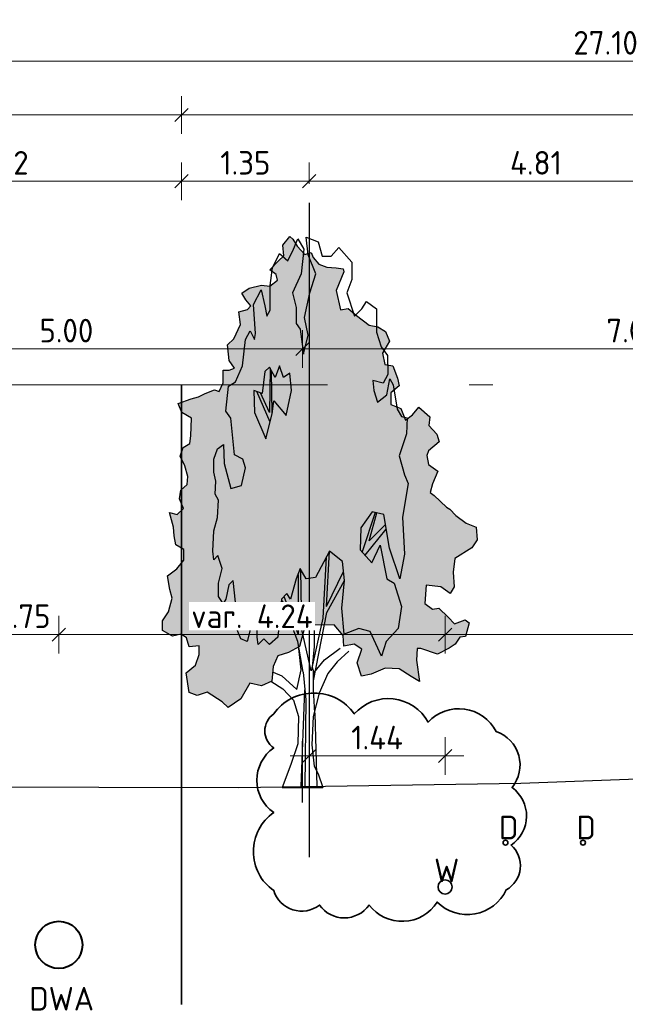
# Model space of a CAD drawing. Header units: metres. Extents: x 149234 to 159511, y 484155 to 486733.
# Tile 90 of 92: x 159424 to 159430, y 484430 to 484440. Entities that reach past the tile are written whole.
import ezdxf

# ---------------------------------------------------------------- set-up
doc = ezdxf.new("R2010")
doc.units = ezdxf.units.M
doc.linetypes.add('AL-NAP_LIJN', pattern=[15.25, 12, -1.5, 0.25, -1.5])
doc.layers.get('0').update_dxf_attribs({"lineweight": 25})
doc.layers.get('Defpoints').update_dxf_attribs({"color": 211, "lineweight": 25})
for name, color, linetype, lineweight in [('N-WE-GR-BOOM-1e-A', 90, 'Continuous', 25), ('N-WE-GR-BOOM-1e-SD', 90, 'Continuous', 25), ('N-WE-GR-BOOM-3e-A', 64, 'Continuous', 25), ('N-WE-KG-GRENS_PERCEEL-G', 150, 'KG-PERCEEL', 35), ('rene', 1, 'Continuous', 40), ('X-XX-AL-M', 7, 'Continuous', 18), ('X-XX-AL-NAP-G', 7, 'AL-NAP_LIJN', 18), ('X-XX-AL-PROFIEL-B-G', 7, 'Continuous', 25), ('X-XX-AL-PROFIEL-N-G', 7, 'Continuous', 35)]:
    doc.layers.add(name, color=color, linetype=linetype, lineweight=lineweight)
doc.layers.add('N-WE-GR-BOOM-MEERSTAMMINGE BOOM-SD', color=7, linetype='Continuous', lineweight=30, true_color=0x5f7f00)
doc.layers.add('X-XX-AL-RAAKVLAK-BOOM-KL-Opmerkingen-G', color=7, linetype='Continuous', lineweight=35, true_color=0xff2e2e, transparency=0.5)
doc.styles.add('NLCS-ISO-M100-T25', font='NLCS-ISO.ttf')
doc.styles.get("Standard").update_dxf_attribs({"font": 'NLCS-ISO.ttf'})
doc.linetypes.add('KG-PERCEEL', pattern='A,5.5,-2,["P",Standard,S=1.8,R=0,X=-0.5,Y=-0.9],-2,5.5,-2,[5,NLCS.shx,S=0.75,R=0,X=0,Y=0],-2', length=19)
doc.dimstyles.new('NLCS-M100-T25-SCHRAP-X_L2_H1', dxfattribs={"dimscale": 0.1, "dimtxt": 2.5, "dimasz": 1.4, "dimexe": 2, "dimexo": 2, "dimgap": 0.7, "dimtad": 1, "dimzin": 0, "dimdsep": 46, "dimtxsty": 'NLCS-ISO-M100-T25', "dimblk": 'OBLIQUE', "dimcen": 0, "dimdle": 2, "dimclrd": 256, "dimclre": 256, "dimclrt": 256, "dimadec": 1, "dimazin": 0, "dimtfac": 1, "dimtofl": 0, "dimtmove": 1, "dimatfit": 0, "dimldrblk": 'OBLIQUE', "dimfxl": 2, "dimfxlon": 1, "dimtfill": 1, "dimtfillclr": 254, "dimtolj": 1, "dimtzin": 0, "dimlwd": 18, "dimlwe": 18, "dimarcsym": 0})

# ---------------------------------------------------------------- blocks, each defined once
blk = doc.blocks.new('SGR-BOOM_S01_P_ZIJ-D')
at = {"color": 0, "linetype": 'ByBlock'}
for p, q in [((-0.605, 14.244), (-0.384, 14.515)), ((-0.384, 14.515), (-0.053, 14.244)), ((0.057, 14.554), (0.692, 14.438)), ((0.168, 14.09), (0.057, 14.554)), ((0.692, 14.438), (0.913, 14.051)), ((-1.709, 13.742), (-1.35, 14.128)), ((-1.35, 14.128), (-0.909, 13.935)), ((-0.909, 13.935), (-0.605, 14.244)), ((-0.053, 14.244), (-0.191, 13.587)), ((0.582, 13.587), (0.168, 14.09)), ((1.382, 14.051), (1.796, 14.283)), ((1.796, 14.283), (2.486, 13.896)), ((0.913, 14.051), (1.382, 14.051)), ((2.486, 13.896), (2.486, 13.432)), ((-1.847, 13.278), (-1.709, 13.742)), ((-0.191, 13.587), (-0.66, 13.084)), ((0.251, 13.084), (0.582, 13.587)), ((2.486, 13.432), (2.21, 13.084)), ((-2.73, 12.775), (-2.316, 13.162)), ((-2.316, 13.162), (-2.123, 12.736)), ((-1.847, 12.62), (-1.847, 13.278)), ((-0.66, 13.084), (-0.467, 12.698)), ((-0.025, 12.427), (0.251, 13.084)), ((2.21, 13.084), (2.624, 12.466)), ((3.011, 12.659), (3.259, 12.852)), ((3.259, 12.852), (3.783, 12.659)), ((-2.62, 12.002), (-2.73, 12.775)), ((-2.123, 12.736), (-2.013, 12.466)), ((-2.013, 12.466), (-1.847, 12.62)), ((-0.467, 12.698), (-0.467, 12.272)), ((2.624, 12.466), (3.011, 12.659)), ((3.783, 12.659), (3.783, 12.04)), ((-0.467, 12.272), (-0.246, 12.118)), ((0.168, 11.963), (-0.025, 12.427)), ((-3.144, 11.847), (-2.896, 12.079)), ((-2.896, 12.079), (-2.675, 11.847)), ((-2.675, 11.847), (-2.62, 12.002)), ((-0.246, 12.118), (-0.081, 11.46)), ((3.783, 12.04), (4.032, 11.654)), ((-3.31, 11.151), (-3.144, 11.847)), ((-0.081, 11.46), (0.168, 11.963)), ((4.032, 11.654), (4.363, 11.422)), ((4.363, 11.422), (4.391, 10.919)), ((-3.669, 10.725), (-3.31, 11.151)), ((-2.123, 10.996), (-2.261, 10.416)), ((-1.875, 11.112), (-2.123, 10.996)), ((-1.571, 10.841), (-1.875, 11.112)), ((-1.844, 11.085), (-1.875, 9.913)), ((-1.731, 9.898), (-1.764, 10.996)), ((-1.35, 11.151), (-1.571, 10.841)), ((-1.129, 10.841), (-1.35, 11.151)), ((-0.798, 10.957), (-1.129, 10.841)), ((-0.715, 10.493), (-0.798, 10.957)), ((-4.055, 10.609), (-3.669, 10.725)), ((3.59, 10.764), (3.645, 10.493)), ((4.142, 10.687), (3.59, 10.764)), ((4.391, 10.919), (4.142, 10.687)), ((4.335, 10.377), (4.501, 10.803)), ((4.501, 10.803), (4.667, 10.648)), ((-4.193, 9.952), (-4.055, 10.609)), ((-2.703, 10.493), (-2.675, 9.913)), ((-2.261, 10.416), (-2.703, 10.493)), ((-1.848, 9.655), (-2.554, 10.467)), ((-0.991, 9.836), (-0.715, 10.493)), ((3.645, 10.493), (3.839, 10.184)), ((4.667, 10.648), (4.883, 10.004)), ((-1.875, 9.913), (-2.36, 10.433)), ((-1.737, 9.875), (-1.654, 10.223)), ((-1.654, 10.223), (-0.991, 9.836)), ((3.839, 10.184), (4.335, 10.377)), ((-3.917, 9.759), (-4.193, 9.952)), ((-2.675, 9.913), (-2.068, 9.217)), ((4.883, 10.004), (5.104, 9.811)), ((-3.724, 8.792), (-3.917, 9.759)), ((-2.068, 9.217), (-1.737, 9.875)), ((5.104, 9.811), (5.407, 9.772)), ((5.407, 9.772), (5.38, 9.347)), ((5.38, 9.347), (4.993, 8.767)), ((-4.828, 8.676), (-4.635, 8.947)), ((-4.635, 8.947), (-4.304, 9.063)), ((-4.304, 9.063), (-4.276, 8.56)), ((-4.828, 8.328), (-4.828, 8.676)), ((-3.282, 8.676), (-3.724, 8.792)), ((-3.144, 8.444), (-3.282, 8.676)), ((4.993, 8.767), (5.269, 8.264)), ((-4.276, 8.56), (-3.917, 7.903)), ((-3.365, 7.98), (-3.144, 8.444)), ((-4.718, 8.096), (-4.828, 8.328)), ((-4.745, 7.748), (-4.718, 8.096)), ((5.269, 8.264), (5.462, 8.032)), ((-3.917, 7.903), (-3.365, 7.98)), ((5.462, 8.032), (5.157, 7.141)), ((-4.58, 7.593), (-4.745, 7.748)), ((-4.635, 7.129), (-4.58, 7.593)), ((-4.828, 6.781), (-4.635, 7.129)), ((3.563, 7.284), (2.955, 6.858)), ((3.713, 7.265), (3.025, 6.223)), ((3.397, 6.51), (3.81, 7.252)), ((4.17, 7.206), (3.563, 7.284)), ((4.473, 6.317), (4.17, 7.206)), ((5.157, 7.141), (5.274, 6.162)), ((2.955, 6.858), (2.928, 6.278)), ((3.184, 6.131), (4.308, 6.82)), ((3.397, 6.51), (4.26, 6.943)), ((-4.883, 6.24), (-4.828, 6.781)), ((2.928, 6.278), (3.535, 5.93)), ((3.535, 5.93), (3.977, 6.394)), ((3.977, 6.394), (4.335, 5.505)), ((5.025, 5.505), (4.473, 6.317)), ((-4.828, 6.008), (-4.883, 6.24)), ((-4.607, 6.124), (-4.828, 6.008)), ((-4.386, 5.776), (-4.607, 6.124)), ((1.299, 6.24), (0.554, 5.544)), ((1.124, 6.076), (0.941, 4.461)), ((1.134, 4.77), (1.299, 6.24)), ((1.989, 5.969), (1.299, 6.24)), ((5.274, 6.162), (5.025, 5.505)), ((-4.58, 5.389), (-4.386, 5.776)), ((-0.246, 5.776), (-0.467, 5.505)), ((0.057, 5.505), (-0.246, 5.776)), ((2.1, 5.466), (1.989, 5.969)), ((-0.467, 5.505), (-0.771, 4.964)), ((-0.357, 5.621), (-0.357, 4.036)), ((-0.163, 4.152), (-0.219, 5.737)), ((0.554, 5.544), (0.057, 5.505)), ((1.134, 4.77), (2.045, 5.698)), ((4.335, 5.505), (4.722, 5.389)), ((-4.58, 5.041), (-4.58, 5.389)), ((-4.028, 5.35), (-4.193, 4.964)), ((-3.807, 5.466), (-4.028, 5.35)), ((-3.669, 4.886), (-3.807, 5.466)), ((1.161, 4.616), (2.1, 5.466)), ((1.962, 4.732), (2.1, 5.466)), ((4.722, 5.389), (5.108, 4.77)), ((-4.331, 4.848), (-4.58, 5.041)), ((-4.193, 4.964), (-4.331, 4.848)), ((-1.24, 4.964), (-1.433, 3.958)), ((-0.964, 5.118), (-1.24, 4.964)), ((-0.357, 4.036), (-1.102, 5.041)), ((-0.771, 4.964), (-0.964, 5.118)), ((-3.972, 4.616), (-3.669, 4.886)), ((-0.384, 3.842), (-1.185, 4.925)), ((2.072, 4.036), (1.962, 4.732)), ((5.108, 4.77), (4.943, 4.19)), ((-3.807, 4.152), (-3.972, 4.616)), ((-2.509, 4.461), (-2.896, 4.152)), ((-2.537, 3.958), (-2.509, 4.461)), ((0.941, 4.461), (0.333, 3.069)), ((0.454, 2.801), (1.161, 4.616)), ((2.845, 4.19), (2.072, 4.036)), ((3.452, 4.113), (2.845, 4.19)), ((4.943, 4.19), (4.308, 3.842)), ((-3.586, 4.152), (-3.807, 4.152)), ((-3.393, 3.92), (-3.586, 4.152)), ((-3.062, 3.842), (-3.393, 3.92)), ((-2.896, 4.152), (-3.062, 3.842)), ((-2.482, 3.765), (-2.537, 3.958)), ((-2.178, 3.92), (-2.482, 3.765)), ((-1.875, 3.765), (-2.178, 3.92)), ((-1.433, 3.958), (-1.875, 3.765)), ((0.333, 3.069), (-0.163, 4.152)), ((4.059, 3.455), (3.452, 4.113)), ((-0.095, 3.034), (-0.384, 3.842)), ((4.308, 3.842), (4.059, 3.455)), ((-0.095, 3.034), (0.056, 2.304)), ((0.459, 2.586), (0.446, 3.078)), ((-0.2, 0), (0.002, 2.564)), ((0.522, 1.947), (0.459, 2.586)), ((0.056, 2.304), (0, 0)), ((0.522, 1.947), (0.635, 0))]:
    blk.add_line(p, q, dxfattribs=at)
blk.add_line((-0.2, 0), (0.635, 0))
blk = doc.blocks.new('_Oblique')
at = {"color": 0, "linetype": 'ByBlock', "lineweight": -2}
blk.add_line((-0.5, -0.5), (0.5, 0.5), dxfattribs=at)
blk = doc.blocks.new('*D248')
at = {"layer": 'Defpoints', "color": 0, "transparency": 16777216}
for p in [(159425.484, 484439.417), (159416.424, 484436.559), (159425.484, 484436.559)]:
    blk.add_point(p, dxfattribs=at)
at = {"layer": 'X-XX-AL-M', "linetype": 'Continuous', "lineweight": 18, "transparency": 16777216}
for p, q in [((159416.424, 484439.217), (159416.424, 484439.617)), ((159425.484, 484439.217), (159425.484, 484439.617)), ((159416.224, 484439.417), (159425.684, 484439.417))]:
    blk.add_line(p, q, dxfattribs=at)
at = {"layer": 'X-XX-AL-M', "lineweight": 18, "transparency": 16777216, "xscale": 0.14, "yscale": 0.14, "zscale": 0.14, "rotation": 180}
blk.add_blockref('_Oblique', (159416.424, 484439.417), dxfattribs=at)
at = {"layer": 'X-XX-AL-M', "lineweight": 18, "transparency": 16777216, "xscale": 0.14, "yscale": 0.14, "zscale": 0.14}
blk.add_blockref('_Oblique', (159425.484, 484439.417), dxfattribs=at)
at = {"layer": 'X-XX-AL-M', "transparency": 16777216, "insert": (159420.954, 484439.637), "char_height": 0.25, "attachment_point": 5, "style": 'NLCS-ISO-M100-T25', "bg_fill": 3, "box_fill_scale": 1.1, "bg_fill_color": 256, "bg_fill_true_color": 13158600, "bg_fill_transparency": 0}
blk.add_mtext('\\A1;var. 9.06 (Gemeente Almere)', dxfattribs=at)
blk = doc.blocks.new('*D249')
at = {"layer": 'Defpoints', "color": 0, "transparency": 16777216}
for p in [(159443.524, 484439.417), (159425.484, 484436.559), (159443.524, 484436.559)]:
    blk.add_point(p, dxfattribs=at)
at = {"layer": 'X-XX-AL-M', "linetype": 'Continuous', "lineweight": 18, "transparency": 16777216}
for p, q in [((159425.484, 484439.217), (159425.484, 484439.617)), ((159443.524, 484439.217), (159443.524, 484439.617)), ((159425.284, 484439.417), (159443.724, 484439.417))]:
    blk.add_line(p, q, dxfattribs=at)
at = {"layer": 'X-XX-AL-M', "lineweight": 18, "transparency": 16777216, "xscale": 0.14, "yscale": 0.14, "zscale": 0.14, "rotation": 180}
blk.add_blockref('_Oblique', (159425.484, 484439.417), dxfattribs=at)
at = {"layer": 'X-XX-AL-M', "lineweight": 18, "transparency": 16777216, "xscale": 0.14, "yscale": 0.14, "zscale": 0.14}
blk.add_blockref('_Oblique', (159443.524, 484439.417), dxfattribs=at)
at = {"layer": 'X-XX-AL-M', "transparency": 16777216, "insert": (159434.504, 484439.637), "char_height": 0.25, "attachment_point": 5, "style": 'NLCS-ISO-M100-T25', "bg_fill": 3, "box_fill_scale": 1.1, "bg_fill_color": 256, "bg_fill_true_color": 13158600, "bg_fill_transparency": 0}
blk.add_mtext('\\A1;var. 18.04 (RVB)', dxfattribs=at)
blk = doc.blocks.new('*D251')
at = {"layer": 'Defpoints', "color": 0, "transparency": 16777216}
for p in [(159425.484, 484438.715), (159421.664, 484438.486), (159425.484, 484436.559)]:
    blk.add_point(p, dxfattribs=at)
at = {"layer": 'X-XX-AL-M', "linetype": 'Continuous', "lineweight": 18, "transparency": 16777216}
for p, q in [((159421.664, 484438.686), (159421.664, 484438.915)), ((159425.484, 484438.515), (159425.484, 484438.915)), ((159421.464, 484438.715), (159425.684, 484438.715))]:
    blk.add_line(p, q, dxfattribs=at)
at = {"layer": 'X-XX-AL-M', "lineweight": 18, "transparency": 16777216, "xscale": 0.14, "yscale": 0.14, "zscale": 0.14, "rotation": 180}
blk.add_blockref('_Oblique', (159421.664, 484438.715), dxfattribs=at)
at = {"layer": 'X-XX-AL-M', "lineweight": 18, "transparency": 16777216, "xscale": 0.14, "yscale": 0.14, "zscale": 0.14}
blk.add_blockref('_Oblique', (159425.484, 484438.715), dxfattribs=at)
at = {"layer": 'X-XX-AL-M', "transparency": 16777216, "insert": (159423.574, 484438.91), "char_height": 0.25, "attachment_point": 5, "style": 'NLCS-ISO-M100-T25', "bg_fill": 3, "box_fill_scale": 1.1, "bg_fill_color": 256, "bg_fill_true_color": 13158600, "bg_fill_transparency": 0}
blk.add_mtext('\\A1;3.82', dxfattribs=at)
blk = doc.blocks.new('*D252')
at = {"layer": 'Defpoints', "color": 0, "transparency": 16777216}
for p in [(159431.639, 484438.715), (159426.834, 484438.486), (159431.639, 484432.427)]:
    blk.add_point(p, dxfattribs=at)
at = {"layer": 'X-XX-AL-M', "linetype": 'Continuous', "lineweight": 18, "transparency": 16777216}
for p, q in [((159426.834, 484438.686), (159426.834, 484438.915)), ((159431.639, 484438.515), (159431.639, 484438.915)), ((159426.634, 484438.715), (159431.839, 484438.715))]:
    blk.add_line(p, q, dxfattribs=at)
at = {"layer": 'X-XX-AL-M', "lineweight": 18, "transparency": 16777216, "xscale": 0.14, "yscale": 0.14, "zscale": 0.14, "rotation": 180}
blk.add_blockref('_Oblique', (159426.834, 484438.715), dxfattribs=at)
at = {"layer": 'X-XX-AL-M', "lineweight": 18, "transparency": 16777216, "xscale": 0.14, "yscale": 0.14, "zscale": 0.14}
blk.add_blockref('_Oblique', (159431.639, 484438.715), dxfattribs=at)
at = {"layer": 'X-XX-AL-M', "transparency": 16777216, "insert": (159429.236, 484438.91), "char_height": 0.25, "attachment_point": 5, "style": 'NLCS-ISO-M100-T25', "bg_fill": 3, "box_fill_scale": 1.1, "bg_fill_color": 256, "bg_fill_true_color": 13158600, "bg_fill_transparency": 0}
blk.add_mtext('\\A1;4.81', dxfattribs=at)
blk = doc.blocks.new('*D238')
at = {"layer": 'Defpoints', "color": 0, "transparency": 16777216}
for p in [(159443.524, 484439.987), (159416.424, 484436.559), (159443.524, 484436.559)]:
    blk.add_point(p, dxfattribs=at)
at = {"layer": 'X-XX-AL-M', "linetype": 'Continuous', "lineweight": 18, "transparency": 16777216}
for p, q in [((159416.424, 484439.787), (159416.424, 484440.187)), ((159443.524, 484439.787), (159443.524, 484440.187)), ((159416.224, 484439.987), (159443.724, 484439.987))]:
    blk.add_line(p, q, dxfattribs=at)
at = {"layer": 'X-XX-AL-M', "lineweight": 18, "transparency": 16777216, "xscale": 0.14, "yscale": 0.14, "zscale": 0.14, "rotation": 180}
blk.add_blockref('_Oblique', (159416.424, 484439.987), dxfattribs=at)
at = {"layer": 'X-XX-AL-M', "lineweight": 18, "transparency": 16777216, "xscale": 0.14, "yscale": 0.14, "zscale": 0.14}
blk.add_blockref('_Oblique', (159443.524, 484439.987), dxfattribs=at)
at = {"layer": 'X-XX-AL-M', "transparency": 16777216, "insert": (159429.974, 484440.182), "char_height": 0.25, "attachment_point": 5, "style": 'NLCS-ISO-M100-T25', "bg_fill": 3, "box_fill_scale": 1.1, "bg_fill_color": 256, "bg_fill_true_color": 13158600, "bg_fill_transparency": 0}
blk.add_mtext('\\A1;27.10', dxfattribs=at)
blk = doc.blocks.new('*D255')
at = {"layer": 'Defpoints', "color": 0, "transparency": 16777216}
for p in [(159426.834, 484438.715), (159426.834, 484438.486), (159425.484, 484436.559)]:
    blk.add_point(p, dxfattribs=at)
at = {"layer": 'X-XX-AL-M', "linetype": 'Continuous', "lineweight": 18, "transparency": 16777216}
for p, q in [((159425.484, 484438.515), (159425.484, 484438.915)), ((159426.834, 484438.686), (159426.834, 484438.915)), ((159425.284, 484438.715), (159427.034, 484438.715))]:
    blk.add_line(p, q, dxfattribs=at)
at = {"layer": 'X-XX-AL-M', "lineweight": 18, "transparency": 16777216, "xscale": 0.14, "yscale": 0.14, "zscale": 0.14, "rotation": 180}
blk.add_blockref('_Oblique', (159425.484, 484438.715), dxfattribs=at)
at = {"layer": 'X-XX-AL-M', "lineweight": 18, "transparency": 16777216, "xscale": 0.14, "yscale": 0.14, "zscale": 0.14}
blk.add_blockref('_Oblique', (159426.834, 484438.715), dxfattribs=at)
at = {"layer": 'X-XX-AL-M', "transparency": 16777216, "insert": (159426.159, 484438.91), "char_height": 0.25, "attachment_point": 5, "style": 'NLCS-ISO-M100-T25', "bg_fill": 3, "box_fill_scale": 1.1, "bg_fill_color": 256, "bg_fill_true_color": 13158600, "bg_fill_transparency": 0}
blk.add_mtext('\\A1;1.35', dxfattribs=at)
blk = doc.blocks.new('*D258')
at = {"layer": 'Defpoints', "color": 0, "transparency": 16777216}
for p in [(159428.274, 484436.227), (159433.764, 484436.227), (159428.274, 484433.91)]:
    blk.add_point(p, dxfattribs=at)
at = {"layer": 'X-XX-AL-M', "linetype": 'Continuous', "lineweight": 18, "transparency": 16777216}
for p, q in [((159428.274, 484434.11), (159428.274, 484433.71)), ((159433.764, 484434.11), (159433.764, 484433.71)), ((159433.964, 484433.91), (159428.074, 484433.91))]:
    blk.add_line(p, q, dxfattribs=at)
at = {"layer": 'X-XX-AL-M', "lineweight": 18, "transparency": 16777216, "xscale": 0.14, "yscale": 0.14, "zscale": 0.14, "rotation": 180}
blk.add_blockref('_Oblique', (159428.274, 484433.91), dxfattribs=at)
at = {"layer": 'X-XX-AL-M', "lineweight": 18, "transparency": 16777216, "xscale": 0.14, "yscale": 0.14, "zscale": 0.14}
blk.add_blockref('_Oblique', (159433.764, 484433.91), dxfattribs=at)
at = {"layer": 'X-XX-AL-M', "transparency": 16777216, "insert": (159431.019, 484434.105), "char_height": 0.25, "attachment_point": 5, "style": 'NLCS-ISO-M100-T25', "bg_fill": 3, "box_fill_scale": 1.1, "bg_fill_color": 256, "bg_fill_true_color": 13158600, "bg_fill_transparency": 0}
blk.add_mtext('\\A1;5.49', dxfattribs=at)
blk = doc.blocks.new('*D261')
at = {"layer": 'Defpoints', "color": 0, "transparency": 16777216}
for p in [(159428.274, 484433.91), (159428.274, 484431.236), (159424.184, 484430.872)]:
    blk.add_point(p, dxfattribs=at)
at = {"layer": 'X-XX-AL-M', "linetype": 'Continuous', "lineweight": 18, "transparency": 16777216}
for p, q in [((159424.184, 484433.71), (159424.184, 484434.11)), ((159428.274, 484433.71), (159428.274, 484434.11)), ((159423.984, 484433.91), (159428.474, 484433.91))]:
    blk.add_line(p, q, dxfattribs=at)
at = {"layer": 'X-XX-AL-M', "lineweight": 18, "transparency": 16777216, "xscale": 0.14, "yscale": 0.14, "zscale": 0.14, "rotation": 180}
blk.add_blockref('_Oblique', (159424.184, 484433.91), dxfattribs=at)
at = {"layer": 'X-XX-AL-M', "lineweight": 18, "transparency": 16777216, "xscale": 0.14, "yscale": 0.14, "zscale": 0.14}
blk.add_blockref('_Oblique', (159428.274, 484433.91), dxfattribs=at)
at = {"layer": 'X-XX-AL-M', "transparency": 16777216, "insert": (159426.229, 484434.105), "char_height": 0.25, "attachment_point": 5, "style": 'NLCS-ISO-M100-T25', "bg_fill": 3, "box_fill_scale": 1.1, "bg_fill_color": 256, "bg_fill_true_color": 13158600, "bg_fill_transparency": 0}
blk.add_mtext('\\A1;var. 4.24', dxfattribs=at)
blk = doc.blocks.new('*D386')
at = {"layer": 'Defpoints', "color": 0, "transparency": 16777216}
for p in [(159423.434, 484431.642), (159424.184, 484430.872)]:
    blk.add_point(p, dxfattribs=at)
at = {"layer": 'X-XX-AL-M', "linetype": 'Continuous', "lineweight": 18, "transparency": 16777216}
for p, q in [((159423.434, 484433.71), (159423.434, 484434.11)), ((159424.184, 484433.71), (159424.184, 484434.11)), ((159423.234, 484433.91), (159424.384, 484433.91))]:
    blk.add_line(p, q, dxfattribs=at)
at = {"layer": 'X-XX-AL-M', "lineweight": 18, "transparency": 16777216, "xscale": 0.14, "yscale": 0.14, "zscale": 0.14, "rotation": 180}
blk.add_blockref('_Oblique', (159423.434, 484433.91), dxfattribs=at)
at = {"layer": 'X-XX-AL-M', "lineweight": 18, "transparency": 16777216, "xscale": 0.14, "yscale": 0.14, "zscale": 0.14}
blk.add_blockref('_Oblique', (159424.184, 484433.91), dxfattribs=at)
at = {"layer": 'X-XX-AL-M', "transparency": 16777216, "insert": (159423.809, 484434.105), "char_height": 0.25, "attachment_point": 5, "style": 'NLCS-ISO-M100-T25', "bg_fill": 3, "box_fill_scale": 1.1, "bg_fill_color": 256, "bg_fill_true_color": 13158600, "bg_fill_transparency": 0}
blk.add_mtext('\\A1;0.75', dxfattribs=at)
at = {"layer": 'Defpoints', "color": 0, "transparency": 16777216}
blk.add_point((159424.184, 484433.91), dxfattribs=at)
blk = doc.blocks.new('*D477')
at = {"layer": 'Defpoints', "color": 0, "transparency": 16777216}
for p in [(159426.764, 484436.937), (159421.764, 484432.114), (159426.764, 484432.132)]:
    blk.add_point(p, dxfattribs=at)
at = {"layer": 'N-WE-GR-BOOM-MEERSTAMMINGE BOOM-SD', "linetype": 'Continuous', "lineweight": 18, "transparency": 16777216}
for p, q in [((159421.764, 484436.737), (159421.764, 484437.137)), ((159426.764, 484436.737), (159426.764, 484437.137)), ((159421.564, 484436.937), (159426.964, 484436.937))]:
    blk.add_line(p, q, dxfattribs=at)
at = {"layer": 'N-WE-GR-BOOM-MEERSTAMMINGE BOOM-SD', "lineweight": 18, "transparency": 16777216, "xscale": 0.14, "yscale": 0.14, "zscale": 0.14, "rotation": 180}
blk.add_blockref('_Oblique', (159421.764, 484436.937), dxfattribs=at)
at = {"layer": 'N-WE-GR-BOOM-MEERSTAMMINGE BOOM-SD', "lineweight": 18, "transparency": 16777216, "xscale": 0.14, "yscale": 0.14, "zscale": 0.14}
blk.add_blockref('_Oblique', (159426.764, 484436.937), dxfattribs=at)
at = {"layer": 'N-WE-GR-BOOM-MEERSTAMMINGE BOOM-SD', "transparency": 16777216, "insert": (159424.264, 484437.132), "char_height": 0.25, "attachment_point": 5, "style": 'NLCS-ISO-M100-T25', "bg_fill": 3, "box_fill_scale": 1.1, "bg_fill_color": 256, "bg_fill_true_color": 13158600, "bg_fill_transparency": 0}
blk.add_mtext('\\A1;5.00', dxfattribs=at)
blk = doc.blocks.new('SGR-BOOM_S01_V_ZIJ-D')
at = {"layer": 'N-WE-GR-BOOM-1e-A', "transparency": 33554585}
h = blk.add_hatch(color=256, dxfattribs=at)
h.dxf.hatch_style = 1
h.set_gradient(color1=(88, 186, 72), tint=1)
h.paths.add_polyline_path([(-1.056, 11.496), (-0.874, 11.68), (-0.792, 11.622), (-0.684, 11.475), (-0.477, 11.294), (-0.312, 11.337), (-0.253, 11.231), (-0.105, 11.091), (0.102, 11.028), (0.349, 11.012), (0.538, 10.99), (0.556, 10.931), (0.353, 10.535), (0.462, 10.124), (0.668, 10.149), (0.893, 10.004), (1.224, 9.8), (1.454, 9.761), (1.661, 9.663), (1.763, 9.457), (1.582, 9.209), (1.643, 8.962), (1.849, 8.94), (1.975, 8.676), (2.018, 8.511), (1.795, 8.362), (1.797, 8.115), (2.062, 8.035), (2.188, 7.789), (2.376, 7.896), (2.539, 8.062), (2.829, 7.858), (2.807, 7.67), (3.015, 7.489), (3.081, 7.325), (2.794, 7.134), (2.753, 7.034), (2.796, 6.845), (3.044, 6.706), (2.899, 6.434), (2.842, 6.251), (2.942, 6.187), (3.274, 5.943), (3.357, 5.902), (3.523, 5.762), (3.795, 5.599), (4.06, 5.519), (4.086, 5.248), (3.94, 5.082), (3.489, 4.855), (3.45, 4.566), (3.476, 4.254), (3.371, 4.112), (3.122, 4.252), (2.734, 4.29), (2.695, 3.901), (2.902, 3.779), (3.067, 3.798), (3.316, 3.611), (3.482, 3.471), (3.77, 3.556), (3.87, 3.492), (3.772, 3.203), (3.625, 3.184), (3.503, 3.036), (3.339, 2.952), (3.033, 2.826), (2.597, 2.946), (2.497, 2.946), (2.475, 2.698), (2.561, 2.246), (2.337, 2.35), (2.023, 2.512), (1.652, 2.527), (1.282, 2.4), (1.018, 2.357), (0.91, 2.645), (1.031, 2.934), (0.824, 3.038), (0.559, 2.995), (0.534, 3.219), (0.303, 3.447), (-0.274, 3.442), (-0.497, 3.358), (-0.618, 2.986), (-0.906, 2.86), (-1.193, 2.793), (-1.315, 2.568), (-1.354, 2.256), (-1.624, 2.154), (-1.931, 2.21), (-2.175, 1.879), (-2.504, 1.694), (-2.669, 1.816), (-3.066, 2.019), (-3.33, 1.952), (-3.536, 2.015), (-3.622, 2.427), (-3.376, 2.593), (-3.278, 2.818), (-3.279, 3.006), (-3.544, 2.981), (-3.61, 3.169), (-3.752, 3.25), (-3.981, 3.207), (-4.247, 3.328), (-4.249, 3.535), (-4.086, 3.724), (-3.988, 4.013), (-4.048, 4.195), (-4.115, 4.483), (-3.869, 4.633), (-3.682, 4.817), (-3.684, 5.046), (-3.891, 5.145), (-3.933, 5.333), (-3.958, 5.515), (-4.061, 5.826), (-3.854, 5.787), (-3.691, 5.912), (-3.798, 6.117), (-3.758, 6.3), (-3.595, 6.425), (-3.572, 6.59), (-3.657, 6.818), (-3.782, 7.024), (-3.701, 7.207), (-3.519, 7.291), (-3.497, 7.456), (-3.482, 7.827), (-3.73, 7.948), (-3.832, 8.136), (-3.485, 8.239), (-3.297, 8.281), (-3.115, 8.348), (-2.868, 8.432), (-2.745, 8.392), (-2.64, 8.575), (-2.642, 8.846), (-2.477, 8.847), (-2.336, 8.889), (-2.479, 9.053), (-2.523, 9.383), (-2.359, 9.507), (-2.179, 9.815), (-2.222, 10.085), (-1.993, 10.128), (-1.911, 10.212), (-2.036, 10.334), (-2.143, 10.475), (-1.955, 10.582), (-1.626, 10.644), (-1.402, 10.628), (-1.197, 10.753), (-1.239, 10.876), (-1.405, 10.975), (-1.177, 11.165), (-1.036, 11.266)])
at = {"lineweight": 30}
for p, q in [((-0.233, 3.442), (-0.229, 2.989)), ((-0.573, 2.492), (-0.641, 2.945)), ((-0.229, 2.989), (-0.285, 2.553)), ((0.044, 2.703), (0.454, 2.953)), ((0.684, 2.89), (0.374, 2.664)), ((-0.285, 2.553), (-0.243, 2.43)), ((-0.243, 2.43), (0.044, 2.703)), ((0.374, 2.664), (0.128, 2.415)), ((-1.314, 2.445), (-1.09, 2.364)), ((-1.09, 2.364), (-0.693, 2.079)), ((-0.693, 2.079), (-0.573, 2.492)), ((0.128, 2.415), (-0.098, 2.001)), ((-1.378, 2.256), (-1.064, 2.093)), ((-1.064, 2.093), (-0.774, 1.848)), ((-0.098, 2.001), (-0.259, 1.505)), ((-0.774, 1.848), (-0.648, 1.502)), ((-0.648, 1.502), (-0.667, 0.925)), ((-0.259, 1.505), (-0.296, 0.904)), ((-0.667, 0.925), (-0.846, 0.488)), ((-0.296, 0.904), (-0.227, 0.452)), ((-0.846, 0.488), (-1.08, 0)), ((-0.227, 0.452), (-0.126, 0.287)), ((-0.126, 0.287), (0, 0)), ((-1.08, 0), (0, 0))]:
    blk.add_line(p, q, dxfattribs=at)
at = {"lineweight": 30, "flags": 128}
blk.add_lwpolyline([(-1.056, 11.496), (-0.874, 11.68), (-0.792, 11.622), (-0.684, 11.475), (-0.477, 11.294), (-0.312, 11.337), (-0.253, 11.231), (-0.105, 11.091), (0.102, 11.028), (0.349, 11.012), (0.538, 10.99), (0.556, 10.931), (0.353, 10.535), (0.462, 10.124), (0.668, 10.149), (0.893, 10.004), (1.224, 9.8), (1.454, 9.761), (1.661, 9.663), (1.763, 9.457), (1.582, 9.209), (1.643, 8.962), (1.849, 8.94), (1.975, 8.676), (2.018, 8.511), (1.795, 8.362), (1.797, 8.115), (2.062, 8.035), (2.188, 7.789), (2.376, 7.896), (2.539, 8.062), (2.829, 7.858), (2.807, 7.67), (3.015, 7.489), (3.081, 7.325), (2.794, 7.134), (2.753, 7.034), (2.796, 6.845), (3.044, 6.706), (2.899, 6.434), (2.842, 6.251), (2.942, 6.187), (3.274, 5.943), (3.357, 5.902), (3.523, 5.762), (3.795, 5.599), (4.06, 5.519), (4.086, 5.248), (3.94, 5.082), (3.489, 4.855), (3.45, 4.566), (3.476, 4.254), (3.371, 4.112), (3.122, 4.252), (2.734, 4.29), (2.695, 3.901), (2.902, 3.779), (3.067, 3.798), (3.316, 3.611), (3.482, 3.471), (3.77, 3.556), (3.87, 3.492), (3.772, 3.203), (3.625, 3.184), (3.503, 3.036), (3.339, 2.952), (3.033, 2.826), (2.597, 2.946), (2.497, 2.946), (2.475, 2.698), (2.561, 2.246), (2.337, 2.35), (2.023, 2.512), (1.652, 2.527), (1.282, 2.4), (1.018, 2.357), (0.91, 2.645), (1.031, 2.934), (0.824, 3.038), (0.559, 2.995), (0.534, 3.219), (0.303, 3.447), (-0.274, 3.442), (-0.497, 3.358), (-0.618, 2.986), (-0.906, 2.86), (-1.193, 2.793), (-1.315, 2.568), (-1.354, 2.256), (-1.624, 2.154), (-1.931, 2.21), (-2.175, 1.879), (-2.504, 1.694), (-2.669, 1.816), (-3.066, 2.019), (-3.33, 1.952), (-3.536, 2.015), (-3.622, 2.427), (-3.376, 2.593), (-3.278, 2.818), (-3.279, 3.006), (-3.544, 2.981), (-3.61, 3.169), (-3.752, 3.25), (-3.981, 3.207), (-4.247, 3.328), (-4.249, 3.535), (-4.086, 3.724), (-3.988, 4.013), (-4.048, 4.195), (-4.115, 4.483), (-3.869, 4.633), (-3.682, 4.817), (-3.684, 5.046), (-3.891, 5.145), (-3.933, 5.333), (-3.958, 5.515), (-4.061, 5.826), (-3.854, 5.787), (-3.691, 5.912), (-3.798, 6.117), (-3.758, 6.3), (-3.595, 6.425), (-3.572, 6.59), (-3.657, 6.818), (-3.782, 7.024), (-3.701, 7.207), (-3.519, 7.291), (-3.497, 7.456), (-3.482, 7.827), (-3.73, 7.948), (-3.832, 8.136), (-3.485, 8.239), (-3.297, 8.281), (-3.115, 8.348), (-2.868, 8.432), (-2.745, 8.392), (-2.64, 8.575), (-2.642, 8.846), (-2.477, 8.847), (-2.336, 8.889), (-2.479, 9.053), (-2.523, 9.383), (-2.359, 9.507), (-2.179, 9.815), (-2.222, 10.085), (-1.993, 10.128), (-1.911, 10.212), (-2.036, 10.334), (-2.143, 10.475), (-1.955, 10.582), (-1.626, 10.644), (-1.402, 10.628), (-1.197, 10.753), (-1.239, 10.876), (-1.405, 10.975), (-1.177, 11.165), (-1.036, 11.266)], close=True, dxfattribs=at)
at = {"layer": 'Defpoints'}
blk.add_line((-0.54, -0.316), (-0.54, 0.979), dxfattribs=at)
blk = doc.blocks.new('*D481')
at = {"layer": 'Defpoints', "color": 0, "transparency": 16777216}
for p in [(159433.764, 484436.937), (159433.764, 484432.427), (159426.764, 484432.132)]:
    blk.add_point(p, dxfattribs=at)
at = {"layer": 'N-WE-GR-BOOM-MEERSTAMMINGE BOOM-SD', "linetype": 'Continuous', "lineweight": 18, "transparency": 16777216}
for p, q in [((159426.764, 484436.737), (159426.764, 484437.137)), ((159433.764, 484436.737), (159433.764, 484437.137)), ((159426.564, 484436.937), (159433.964, 484436.937))]:
    blk.add_line(p, q, dxfattribs=at)
at = {"layer": 'N-WE-GR-BOOM-MEERSTAMMINGE BOOM-SD', "lineweight": 18, "transparency": 16777216, "xscale": 0.14, "yscale": 0.14, "zscale": 0.14, "rotation": 180}
blk.add_blockref('_Oblique', (159426.764, 484436.937), dxfattribs=at)
at = {"layer": 'N-WE-GR-BOOM-MEERSTAMMINGE BOOM-SD', "lineweight": 18, "transparency": 16777216, "xscale": 0.14, "yscale": 0.14, "zscale": 0.14}
blk.add_blockref('_Oblique', (159433.764, 484436.937), dxfattribs=at)
at = {"layer": 'N-WE-GR-BOOM-MEERSTAMMINGE BOOM-SD', "transparency": 16777216, "insert": (159430.264, 484437.132), "char_height": 0.25, "attachment_point": 5, "style": 'NLCS-ISO-M100-T25', "bg_fill": 3, "box_fill_scale": 1.1, "bg_fill_color": 256, "bg_fill_true_color": 13158600, "bg_fill_transparency": 0}
blk.add_mtext('\\A1;7.00', dxfattribs=at)
blk = doc.blocks.new('*D611')
at = {"layer": 'Defpoints', "color": 0, "transparency": 16777216}
for p in [(159428.274, 484432.624), (159426.834, 484432.132), (159428.274, 484431.236)]:
    blk.add_point(p, dxfattribs=at)
at = {"layer": 'N-WE-GR-BOOM-3e-A', "linetype": 'Continuous', "lineweight": 18, "transparency": 16777216}
for p, q in [((159426.834, 484432.424), (159426.834, 484432.824)), ((159428.274, 484432.424), (159428.274, 484432.824)), ((159426.634, 484432.624), (159428.474, 484432.624))]:
    blk.add_line(p, q, dxfattribs=at)
at = {"layer": 'N-WE-GR-BOOM-3e-A', "lineweight": 18, "transparency": 16777216, "xscale": 0.14, "yscale": 0.14, "zscale": 0.14, "rotation": 180}
blk.add_blockref('_Oblique', (159426.834, 484432.624), dxfattribs=at)
at = {"layer": 'N-WE-GR-BOOM-3e-A', "lineweight": 18, "transparency": 16777216, "xscale": 0.14, "yscale": 0.14, "zscale": 0.14}
blk.add_blockref('_Oblique', (159428.274, 484432.624), dxfattribs=at)
at = {"layer": 'N-WE-GR-BOOM-3e-A', "transparency": 16777216, "insert": (159427.554, 484432.819), "char_height": 0.25, "attachment_point": 5, "style": 'NLCS-ISO-M100-T25', "bg_fill": 3, "box_fill_scale": 1.1, "bg_fill_color": 256, "bg_fill_true_color": 13158600, "bg_fill_transparency": 0}
blk.add_mtext('\\A1;1.44', dxfattribs=at)

msp = doc.modelspace()

# ---------------------------------------------------------------- linework, layer by layer
at = {"layer": 'Defpoints', "color": 215, "true_color": 0xa953a0}
msp.add_line((159426.834, 484438.486), (159426.834, 484431.553), dxfattribs=at)
at = {"layer": 'N-WE-KG-GRENS_PERCEEL-G'}
msp.add_line((159425.484, 484436.559), (159425.484, 484429.992), dxfattribs=at)
at = {"layer": 'rene'}
msp.add_circle((159424.184, 484430.622), 0.25, dxfattribs=at)
at = {"layer": 'X-XX-AL-NAP-G'}
msp.add_line((159003.28, 484436.559), (159511.076, 484436.559), dxfattribs=at)
at = {"layer": 'X-XX-AL-PROFIEL-B-G', "flags": 128}
msp.add_lwpolyline([(159431.639, 484432.427), (159429.075, 484432.332), (159426.09, 484432.287), (159421.639, 484432.296), (159416.364, 484432.197)], dxfattribs=at)
at = {"layer": 'X-XX-AL-PROFIEL-N-G', "color": 114, "true_color": 0x139b48}
for centre in [(159428.914, 484431.706), (159429.734, 484431.706)]:
    msp.add_circle(centre, 0.0261, dxfattribs=at)
at = {"layer": 'X-XX-AL-PROFIEL-N-G', "color": 5, "true_color": 0x0000ff}
msp.add_circle((159428.274, 484431.236), 0.075, dxfattribs=at)

# ---------------------------------------------------------------- block references
at = {"layer": 'N-WE-GR-BOOM-1e-SD', "xscale": 0.4, "yscale": 0.5, "zscale": 0.5}
msp.add_blockref('SGR-BOOM_S01_V_ZIJ-D', (159426.98, 484432.29), dxfattribs=at)
at = {"layer": 'X-XX-AL-PROFIEL-B-G', "color": 251, "true_color": 0x636466, "xscale": 0.2, "yscale": 0.4, "zscale": 0.5}
msp.add_blockref('SGR-BOOM_S01_P_ZIJ-D', (159426.79, 484432.299), dxfattribs=at)

# ---------------------------------------------------------------- texts
at = {"layer": 'X-XX-AL-PROFIEL-B-G', "color": 251, "true_color": 0x636466, "char_height": 0.25, "attachment_point": 7, "line_spacing_factor": 0.8, "style": 'NLCS-ISO-M100-T25'}
for s, insert in [('\\pxt5;D', (159428.845, 484431.741)), ('\\pxt5;D', (159429.665, 484431.741)), ('W', (159428.158, 484431.286)), ('DWA', (159423.871, 484429.926))]:
    msp.add_mtext(s, dxfattribs=dict(at, insert=insert))

# ---------------------------------------------------------------- next in the draw order: dimensions: what is measured, and where the dimension line sits
at = {"layer": 'N-WE-GR-BOOM-MEERSTAMMINGE BOOM-SD'}
dim = msp.add_linear_dim(base=(159426.764, 484436.937), p1=(159421.764, 484432.114), p2=(159426.764, 484432.132), dimstyle='NLCS-M100-T25-SCHRAP-X_L2_H1', dxfattribs=at)
dim.commit()
dim.dimension.update_dxf_attribs({"geometry": '*D477', "text_midpoint": (159424.264, 484437.132)})

# ---------------------------------------------------------------- next in the draw order: dimensions: what is measured, and where the dimension line sits
dim = msp.add_linear_dim(base=(159433.764, 484436.937), p1=(159426.764, 484432.132), p2=(159433.764, 484432.427), dimstyle='NLCS-M100-T25-SCHRAP-X_L2_H1', dxfattribs=at)
dim.commit()
dim.dimension.update_dxf_attribs({"geometry": '*D481', "text_midpoint": (159430.264, 484437.132)})
at = {"layer": 'X-XX-AL-M'}
dim = msp.add_linear_dim(base=(159425.484, 484439.417), p1=(159416.424, 484436.559), p2=(159425.484, 484436.559), text='var. <> (Gemeente Almere)', dimstyle='NLCS-M100-T25-SCHRAP-X_L2_H1', dxfattribs=at)
dim.commit()
dim.dimension.update_dxf_attribs({"geometry": '*D248', "text_midpoint": (159420.954, 484439.637)})

# ---------------------------------------------------------------- next in the draw order: dimensions: what is measured, and where the dimension line sits
at = {"layer": 'N-WE-GR-BOOM-3e-A'}
dim = msp.add_linear_dim(base=(159428.274, 484432.624), p1=(159426.834, 484432.132), p2=(159428.274, 484431.236), dimstyle='NLCS-M100-T25-SCHRAP-X_L2_H1', dxfattribs=at)
dim.commit()
dim.dimension.update_dxf_attribs({"geometry": '*D611', "text_midpoint": (159427.554, 484432.819)})
at = {"layer": 'X-XX-AL-M'}
dim = msp.add_linear_dim(base=(159443.524, 484439.417), p1=(159425.484, 484436.559), p2=(159443.524, 484436.559), text='var. <> (RVB)', dimstyle='NLCS-M100-T25-SCHRAP-X_L2_H1', dxfattribs=at)
dim.commit()
dim.dimension.update_dxf_attribs({"geometry": '*D249', "text_midpoint": (159434.504, 484439.637)})

# ---------------------------------------------------------------- next in the draw order: linework, layer by layer
at = {"layer": 'X-XX-AL-RAAKVLAK-BOOM-KL-Opmerkingen-G', "linetype": 'Continuous', "flags": 128}
msp.add_lwpolyline([(159426.459, 484433.069, -0.520567), (159427.313, 484433.069, -0.520567), (159428.094, 484432.983, -0.520567), (159428.814, 484432.884, -0.520567), (159428.983, 484432.289, -0.520567), (159428.973, 484431.68, -0.520567), (159428.921, 484431.206, -0.520567), (159428.19, 484431.075, -0.520567), (159427.469, 484431.044, -0.520567), (159426.945, 484431.044, -0.520567), (159426.459, 484431.198, -0.520567), (159426.459, 484432.024, -0.520567), (159426.459, 484432.709, -0.520567)], format="xyb", close=True, dxfattribs=at)

# ---------------------------------------------------------------- next in the draw order: dimensions: what is measured, and where the dimension line sits
at = {"layer": 'X-XX-AL-M'}
dim = msp.add_linear_dim(base=(159425.484, 484438.715), p1=(159421.664, 484438.486), p2=(159425.484, 484436.559), dimstyle='NLCS-M100-T25-SCHRAP-X_L2_H1', dxfattribs=at)
dim.commit()
dim.dimension.update_dxf_attribs({"geometry": '*D251', "text_midpoint": (159423.574, 484438.91)})

# ---------------------------------------------------------------- next in the draw order: dimensions: what is measured, and where the dimension line sits
dim = msp.add_linear_dim(base=(159431.638830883, 484438.715042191), p1=(159426.833830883, 484438.485730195), p2=(159431.638830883, 484432.427179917), dimstyle='NLCS-M100-T25-SCHRAP-X_L2_H1', dxfattribs=at)
dim.commit()
dim.dimension.update_dxf_attribs({"geometry": '*D252', "text_midpoint": (159429.236330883, 484438.910042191)})

# ---------------------------------------------------------------- next in the draw order: dimensions: what is measured, and where the dimension line sits
for base, p1, p2, picture, middle in [((159443.524, 484439.987), (159416.424, 484436.559), (159443.524, 484436.559), '*D238', (159429.974, 484440.182)), ((159428.274, 484433.91), (159433.764, 484436.227), (159428.274, 484436.227), '*D258', (159431.019, 484434.105))]:
    dim = msp.add_linear_dim(base=base, p1=p1, p2=p2, dimstyle='NLCS-M100-T25-SCHRAP-X_L2_H1', dxfattribs=at)
    dim.commit()
    dim.dimension.update_dxf_attribs({"geometry": picture, "text_midpoint": middle})

# ---------------------------------------------------------------- next in the draw order: dimensions: what is measured, and where the dimension line sits
dim = msp.add_linear_dim(base=(159426.834, 484438.715), p1=(159425.484, 484436.559), p2=(159426.834, 484438.486), dimstyle='NLCS-M100-T25-SCHRAP-X_L2_H1', dxfattribs=at)
dim.commit()
dim.dimension.update_dxf_attribs({"geometry": '*D255', "text_midpoint": (159426.159, 484438.91)})
dim = msp.add_linear_dim(base=(159428.274, 484433.91), p1=(159424.184, 484430.872), p2=(159428.274, 484431.236), text='var. 4.24', dimstyle='NLCS-M100-T25-SCHRAP-X_L2_H1', dxfattribs=at)
dim.commit()
dim.dimension.update_dxf_attribs({"geometry": '*D261', "text_midpoint": (159426.229, 484434.105)})

# ---------------------------------------------------------------- next in the draw order: dimensions: what is measured, and where the dimension line sits
dim = msp.add_linear_dim(base=(159424.184, 484433.91), p1=(159423.434, 484431.642), p2=(159424.184, 484430.872), dimstyle='NLCS-M100-T25-SCHRAP-X_L2_H1', dxfattribs=at)
dim.commit()
dim.dimension.update_dxf_attribs({"geometry": '*D386', "text_midpoint": (159423.809, 484434.105)})

doc.saveas('drawing.dxf')
